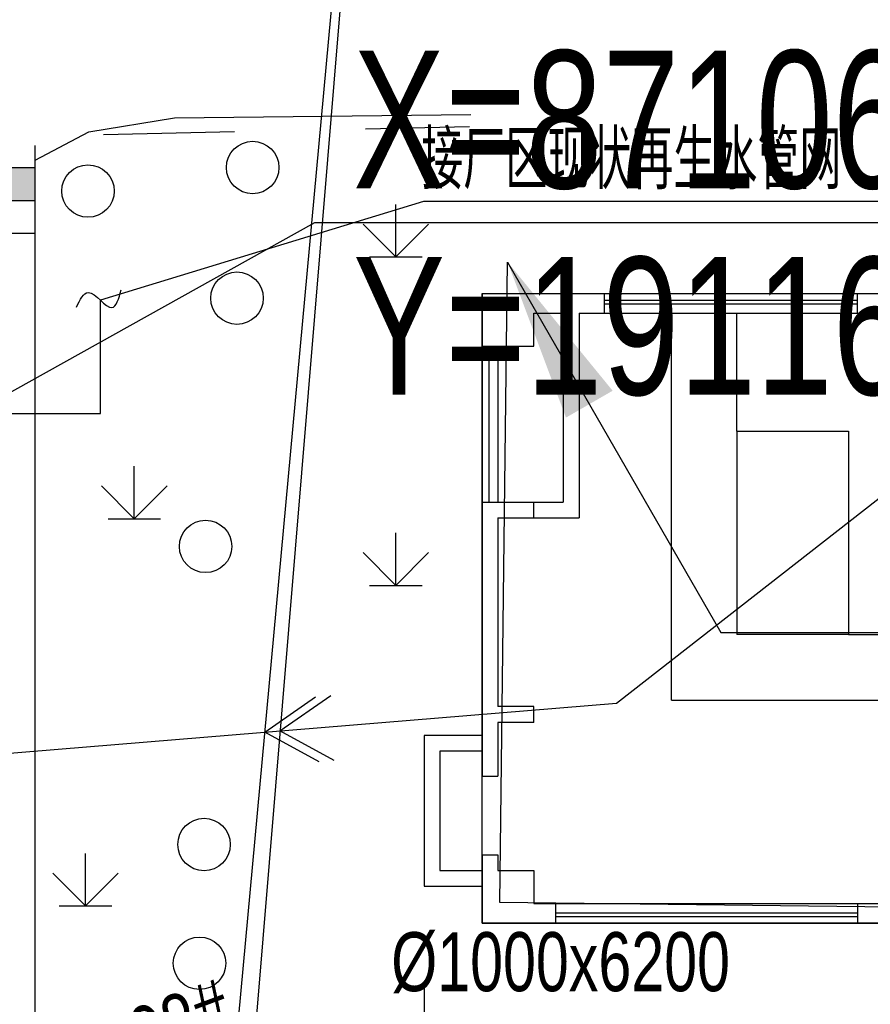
# Model space of a CAD drawing. Header units: millimetres. Extents: x 1371 to 38096, y 232 to 174236.
# Tile 68 of 84: x 19128 to 19141, y 87104 to 87119. Entities that reach past the tile are written whole.
import ezdxf
from ezdxf.enums import TextEntityAlignment as Align

# ---------------------------------------------------------------- set-up
doc = ezdxf.new("R2010")
doc.units = ezdxf.units.MM
doc.header["$LTSCALE"] = 10
for name, pattern in [('CONTINOUS', [0]), ('DASHED', [0.75, 0.5, -0.25]), ('X6', [2, 1, -1])]:
    doc.linetypes.add(name, pattern=pattern)
for name, color, linetype in [('0提标-坐标', 3, 'Continuous'), ('0提标-尺寸标注-平面 定位图', 3, 'Continuous'), ('0提标-管-中水管', 2, '回用管'), ('0提标-管-污水插旗', 3, 'Continuous'), ('0提标-管-给水管标注', 3, 'CONTINOUS'), ('0提标-道路', 2, 'Continuous'), ('0提标-雨水口', 7, 'Continuous'), ('DLSS', 30, 'Continuous'), ('dx', 8, 'Continuous'), ('LOCKUP', 7, 'Continuous'), ('ZBTZ', 8, 'Continuous'), ('坐标', 7, 'Continuous'), ('标注', 7, 'Continuous'), ('电力', 180, 'Continuous'), ('给水', 5, 'Continuous')]:
    doc.layers.add(name, color=color, linetype=linetype)
doc.styles.add('SMEDI', font='smsim1.shx', dxfattribs={"width": 0.75, "bigfont": 'smfs.shx'})
doc.styles.add('SMEDI1', font='smsim.shx', dxfattribs={"width": 0.75, "bigfont": 'smfs.shx'})
doc.styles.add('songti', font='txt', dxfattribs={"width": 0.75})
doc.styles.get("Standard").update_dxf_attribs({"font": 'smsim.shx', "bigfont": 'smfs.shx'})
doc.linetypes.add('回用管', pattern='A,4,-0.5,["HY",songti,S=0.4,R=0,X=-0.2,Y=-0.2],-0.7', length=5.2)
doc.dimstyles.new('1-700', dxfattribs={"dimscale": 0.7, "dimtxt": 3, "dimasz": 1, "dimexe": 0.5, "dimexo": 0.5, "dimgap": 0, "dimtad": 1, "dimdsep": 46, "dimtxsty": 'SMEDI', "dimblk1": 'ARCHTICK', "dimblk2": 'ARCHTICK', "dimsah": 1, "dimcen": 0, "dimclrd": 7, "dimclre": 7, "dimclrt": 3, "dimazin": 0, "dimtfac": 1, "dimtix": 1, "dimtmove": 2, "dimatfit": 3, "dimldrblk": 'ARCHTICK', "dimfxl": 0, "dimtolj": 1, "dimtzin": 0, "dimarcsym": 0})
doc.dimstyles.new('ISO-25', dxfattribs={"dimtxt": 2.5, "dimasz": 2.5, "dimexe": 1.25, "dimexo": 0.625, "dimgap": 0.2, "dimtad": 1, "dimtxsty": 'Standard', "dimcen": 2.5, "dimadec": 0, "dimazin": 0, "dimtfac": 1, "dimtmove": 0, "dimatfit": 3, "dimfxl": 0, "dimarcsym": 0})

# ---------------------------------------------------------------- blocks, each defined once
blk = doc.blocks.new('gc122')
blk.add_circle((0, 0), 0.8)
blk = doc.blocks.new('*U325')
at = {"layer": 'DLSS', "color": 8, "linetype": 'X6', "ltscale": 0.2, "elevation": 32.56, "flags": 128}
blk.add_lwpolyline([(19129.28, 87116.883), (19134.864, 87117.005)], dxfattribs=at)
at = {"layer": 'DLSS', "color": 8, "linetype": 'X6', "ltscale": 0.2, "flags": 128}
blk.add_lwpolyline([(19126.563, 87114.698, -0.110232), (19127.009, 87115.765, -0.110232), (19127.867, 87116.54, -0.069481), (19128.55, 87116.81, -0.069481), (19129.28, 87116.883), (19129.28, 87116.883)], format="xyb", dxfattribs=at)
at = {"layer": 'dx', "ltscale": 0.5}
for p, q in [((19129.058, 87116.924), (19130.365, 87117.137)), ((19130.365, 87117.137), (19134.888, 87117.189)), ((19128.236, 87116.489), (19129.058, 87116.924)), ((19135.326, 87105.17), (19135.447, 87114.936)), ((19171.75, 87104.719), (19135.326, 87105.17))]:
    blk.add_line(p, q, dxfattribs=at)
at = {"layer": 'dx', "linetype": 'Continuous', "ltscale": 0.5}
for p, q in [((19135.326, 87105.17), (19135.447, 87114.936)), ((19171.75, 87104.719), (19135.326, 87105.17))]:
    blk.add_line(p, q, dxfattribs=at)
at = {"layer": 'ZBTZ', "color": 8, "ltscale": 0.3}
for p, q in [((19133.741, 87115.014), (19133.741, 87115.814)), ((19133.241, 87115.514), (19133.741, 87115.014)), ((19133.741, 87115.014), (19134.241, 87115.514)), ((19133.341, 87115.014), (19134.141, 87115.014)), ((19129.749, 87111.022), (19129.749, 87111.822)), ((19129.249, 87111.522), (19129.749, 87111.022)), ((19129.749, 87111.022), (19130.249, 87111.522)), ((19129.349, 87111.022), (19130.149, 87111.022)), ((19133.741, 87110.005), (19133.741, 87110.805)), ((19133.241, 87110.505), (19133.741, 87110.005)), ((19133.741, 87110.005), (19134.241, 87110.505)), ((19133.341, 87110.005), (19134.141, 87110.005)), ((19129.005, 87105.115), (19129.005, 87105.915)), ((19128.505, 87105.615), (19129.005, 87105.115)), ((19129.005, 87105.115), (19129.505, 87105.615)), ((19128.605, 87105.115), (19129.405, 87105.115)), ((19134.177, 87103.114), (19134.177, 87103.914))]:
    blk.add_line(p, q, dxfattribs=at)
at = {"layer": '标注', "color": 8, "linetype": 'Continuous', "ltscale": 0.3}
for p, q in [((19137.108, 87108.21, 25.202), (19146.138, 87115.257)), ((19118.101, 87106.638, 32.574), (19137.108, 87108.21, 25.202))]:
    blk.add_line(p, q, dxfattribs=at)
at = {"layer": '标注', "color": 8, "linetype": 'Continuous'}
for points, elevation in [([(19132.569, 87107.316), (19131.74, 87107.766), (19132.515, 87108.307)], 27.284), ([(19132.802, 87107.335), (19131.973, 87107.785), (19132.748, 87108.326)], 27.225)]:
    blk.add_lwpolyline(points, dxfattribs=dict(at, elevation=elevation))
at = {"layer": 'ZBTZ', "color": 8, "linetype": 'Continuous', "ltscale": 0.3, "xscale": 0.5, "yscale": 0.5}
for p in [(19131.556, 87116.379), (19129.043, 87116.02), (19131.317, 87114.386), (19130.838, 87110.599), (19130.814, 87106.052), (19130.745, 87104.241)]:
    blk.add_blockref('gc122', p, dxfattribs=at)
blk = doc.blocks.new('_ARCHTICK')
at = {"color": 0, "linetype": 'ByBlock', "const_width": 0.15}
blk.add_lwpolyline([(-0.5, -0.5), (0.5, 0.5)], dxfattribs=at)
blk = doc.blocks.new('*D292')
at = {"layer": '0提标-尺寸标注-平面 定位图', "color": 7, "lineweight": -2}
for p, q in [((19119.466, 87102.839), (19119.466, 87102.023)), ((19128.236, 87102.839), (19128.236, 87102.023)), ((19119.466, 87102.373), (19128.236, 87102.373))]:
    blk.add_line(p, q, dxfattribs=at)
at = {"layer": 'Defpoints', "color": 0}
for p in [(19119.466, 87103.189), (19128.236, 87103.189), (19128.236, 87102.373)]:
    blk.add_point(p, dxfattribs=at)
at = {"layer": '0提标-尺寸标注-平面 定位图', "color": 7, "lineweight": -2, "xscale": 0.7, "yscale": 0.7, "zscale": 0.7, "rotation": 180}
blk.add_blockref('_ARCHTICK', (19119.466, 87102.373), dxfattribs=at)
at = {"layer": '0提标-尺寸标注-平面 定位图', "color": 7, "lineweight": -2, "xscale": 0.7, "yscale": 0.7, "zscale": 0.7}
blk.add_blockref('_ARCHTICK', (19128.236, 87102.373), dxfattribs=at)
at = {"layer": '0提标-尺寸标注-平面 定位图', "color": 3, "insert": (19123.851, 87103.423), "char_height": 2.1, "attachment_point": 5, "style": 'SMEDI'}
blk.add_mtext('\\A1;8.77', dxfattribs=at)
blk = doc.blocks.new('*U183')
blk.add_line((0, 0), (13.035, 0))
at = {"style": 'SMEDI1', "width": 0.75}
blk.add_text(' X=87106.776 ', height=2.1, dxfattribs=at).set_placement((0, 0.525))
blk.add_text(' Y=19116.766 ', height=2.1, dxfattribs=at).set_placement((0, -0.525), align=Align.TOP_LEFT)
blk = doc.blocks.new('A$C376B11A7')
at = {"layer": '0提标-雨水口', "linetype": 'Continuous'}
blk.add_hatch(color=256, dxfattribs=at).paths.add_polyline_path([(-0.25, 0.5), (-0.25, 0), (0.25, 0), (0.25, 0.5)])
blk.add_line((-0.25, 0), (0.25, 0), dxfattribs=at)
blk.add_lwpolyline([(-0.25, -0.5), (0.25, -0.5), (0.25, 0.5), (-0.25, 0.5)], close=True, dxfattribs=at)
blk = doc.blocks.new('A$C6B55776A')
at = {"color": 8}
for p, q in [((-22.575, 4.922), (-22.575, 4.122)), ((-22.575, 4.922), (-20.707, 4.922)), ((-20.707, 4.622), (-20.707, 4.922)), ((-20.707, 4.922), (-16.844, 4.922)), ((-20.707, 4.822), (-16.844, 4.822)), ((-16.844, 4.622), (-16.844, 4.922)), ((-16.844, 4.922), (-15.827, 4.922)), ((-20.707, 4.767), (-16.844, 4.767)), ((-21.785, 4.622), (-21.335, 4.622)), ((-21.785, 4.122), (-21.785, 4.622)), ((-21.335, 4.622), (-21.335, 1.742)), ((-21.095, 4.622), (-21.095, 1.502)), ((-21.095, 4.622), (-20.707, 4.622)), ((-20.707, 4.622), (-16.844, 4.622)), ((-19.685, -1.278), (-19.685, 4.622)), ((-18.685, 2.822), (-18.685, 4.622)), ((-16.844, 4.622), (-16.455, 4.622)), ((-22.575, 4.122), (-21.785, 4.122)), ((-22.575, 4.122), (-22.575, 1.742)), ((-22.47, 4.122), (-22.47, 1.742)), ((-22.335, 4.122), (-22.335, 1.742)), ((-22.575, 1.742), (-21.335, 1.742)), ((-22.575, 1.742), (-22.575, -2.438)), ((-21.785, 1.502), (-21.785, 1.742)), ((-22.335, 1.502), (-21.095, 1.502)), ((-22.335, 1.502), (-22.335, -1.378)), ((-16.985, -0.278), (8.315, -0.278)), ((-19.685, -1.278), (11.015, -1.278)), ((-21.785, -1.378), (-22.335, -1.378)), ((-21.785, -1.618), (-21.785, -1.378)), ((-21.785, -1.618), (-22.335, -1.618)), ((-22.335, -1.618), (-22.335, -2.438)), ((-23.461, -1.816), (-23.461, -4.118)), ((-22.575, -1.816), (-23.461, -1.816)), ((-22.575, -2.056), (-23.221, -2.056)), ((-23.221, -2.056), (-23.221, -3.878)), ((-22.575, -2.438), (-22.335, -2.438)), ((-22.575, -3.638), (-22.335, -3.638)), ((-22.575, -3.638), (-22.575, -4.678)), ((-22.335, -3.638), (-22.335, -3.878)), ((-23.221, -3.878), (-22.575, -3.878)), ((-22.335, -3.878), (-21.785, -3.878)), ((-21.785, -3.878), (-21.785, -4.378)), ((-23.461, -4.118), (-22.575, -4.118)), ((-21.785, -4.378), (-21.449, -4.378)), ((-21.449, -4.678), (-21.449, -4.378)), ((-21.449, -4.378), (-16.844, -4.378)), ((-16.844, -4.378), (-16.844, -4.678)), ((-16.844, -4.378), (-16.455, -4.378)), ((-21.449, -4.523), (-16.844, -4.523)), ((-21.449, -4.578), (-16.844, -4.578)), ((-22.575, -4.678), (-21.449, -4.678)), ((-21.449, -4.678), (-16.844, -4.678)), ((-16.844, -4.678), (-15.827, -4.678))]:
    blk.add_line(p, q, dxfattribs=at)
at = {"color": 8, "linetype": 'DASHED', "ltscale": 200}
for p, q in [((-18.685, 2.822), (-16.985, 2.822)), ((-18.685, 2.822), (-18.685, -0.278)), ((-16.985, 2.822), (-16.985, -0.278)), ((-16.985, -0.278), (-18.685, -0.278))]:
    blk.add_line(p, q, dxfattribs=at)
at = {"color": 8}
blk.add_lwpolyline([(-22.575, 4.922), (13.905, 4.922), (13.905, -4.678), (-22.575, -4.678)], close=True, dxfattribs=at)
blk = doc.blocks.new('*U324')
at = {"layer": '0提标-管-中水管', "ltscale": 0.4}
for p, q in [((19129.236, 87112.626), (19129.236, 87114.353)), ((19109.729, 87112.626), (19129.236, 87112.626))]:
    blk.add_line(p, q, dxfattribs=at)
blk.add_spline([(19128.867, 87114.251), (19129.049, 87114.472), (19129.407, 87114.242), (19129.55, 87114.511)], degree=3, dxfattribs=at)
at = {"layer": '0提标-管-给水管标注', "ltscale": 0.3}
for p, q in [((19134.161, 87115.86), (19129.236, 87114.353)), ((19141.856, 87115.86), (19134.161, 87115.86))]:
    blk.add_line(p, q, dxfattribs=at)
at = {"layer": '0提标-道路', "ltscale": 0.3}
blk.add_line((19128.236, 87102.49), (19128.236, 87116.713), dxfattribs=at)
at = {"layer": '电力', "linetype": 'Continuous', "elevation": 32.682, "flags": 128}
blk.add_lwpolyline([(19129.96, 87131.705), (19133.684, 87128.395), (19130.621, 87091.502), (19127.219, 87086.241), (19118.711, 87055.732), (19116.058, 87031.38), (19117.134, 87022.8), (19118.105, 87011.503), (19134.131, 86994.689), (19146.387, 86991.338), (19170.447, 86993.246)], dxfattribs=at)
at = {"layer": '给水', "linetype": 'Continuous', "elevation": 32.841, "flags": 128}
blk.add_lwpolyline([(19136.002, 87154.02), (19129.927, 87088.088), (19131.364, 87088.088)], dxfattribs=at)
at = {"ltscale": 0.3}
blk.add_blockref('A$C6B55776A', (19157.632, 87109.533), dxfattribs=at)
at = {"layer": '0提标-坐标', "ltscale": 0.3}
blk.add_blockref('*U183', (19132.503, 87115.538), dxfattribs=at)
at = {"layer": '0提标-雨水口', "linetype": 'Continuous', "ltscale": 0.3}
blk.add_blockref('A$C376B11A7', (19127.986, 87115.876), dxfattribs=at)
at = {"layer": '0提标-管-污水插旗', "ltscale": 10, "style": 'SMEDI1', "width": 0.75}
blk.add_text('%%C1000x6200', height=0.9, dxfattribs=at).set_placement((19133.671, 87103.815))
blk.add_text('W-08#', height=0.9, rotation=20.39, dxfattribs=at).set_placement((19128.834, 87102.248, 32.841))
at = {"layer": '0提标-管-给水管标注', "ltscale": 0.3, "style": 'SMEDI', "width": 0.75}
blk.add_text('接厂区现状再生水管网', height=0.9, dxfattribs=at).set_placement((19134.128, 87116.047))
at = {"layer": '0提标-尺寸标注-平面 定位图'}
dim = blk.add_linear_dim(base=(19128.236, 87102.373), p1=(19119.466, 87103.189), p2=(19128.236, 87103.189), dimstyle='1-700', dxfattribs=at)
dim.commit()
dim.dimension.update_dxf_attribs({"geometry": '*D292', "text_midpoint": (19123.851, 87103.423)})
at = {"layer": '0提标-坐标'}
for points in [[(19121.466, 87115.626), (19131.822, 87122.537)], [(19116.766, 87106.776), (19132.503, 87115.538)]]:
    blk.add_leader(points, dimstyle='1-700', dxfattribs=at)
at = {"layer": '坐标'}
blk.add_leader([(19135.447, 87114.936), (19138.699, 87109.284), (19141.199, 87109.284)], dimstyle='ISO-25', dxfattribs=at)
blk = doc.blocks.new('*U327')
at = {"layer": 'LOCKUP', "ltscale": 0.3}
for name in ['*U324', '*U325']:
    blk.add_blockref(name, (0, 0), dxfattribs=at)

msp = doc.modelspace()

# ---------------------------------------------------------------- block references
at = {"layer": 'LOCKUP', "ltscale": 0.3}
msp.add_blockref('*U327', (0, 0), dxfattribs=at)

doc.saveas('drawing.dxf')
